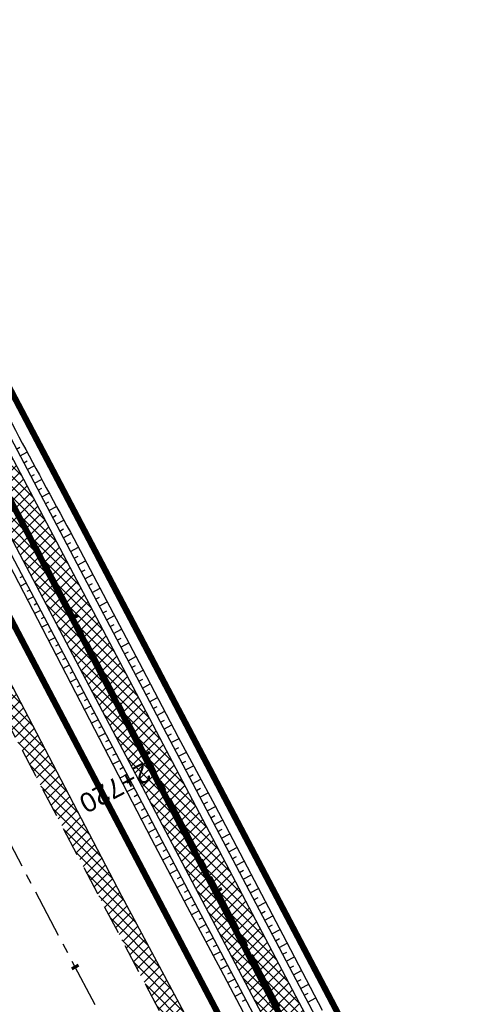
# Model space of a CAD drawing. Header units: metres. Extents: x 7529682 to 7533751, y 5721195 to 5727842.
# Tile 85 of 210: x 7530976 to 7531006, y 5725381 to 5725444. Entities that reach past the tile are written whole.
import ezdxf

# ---------------------------------------------------------------- set-up
doc = ezdxf.new("R2010")
doc.units = ezdxf.units.M
for name, pattern in [('817-dzialki-09-05-04$0$HIDDEN', [0.375, 0.25, -0.125]), ('ACAD_ISO05W100', [33, 24, -3, 0, -3, 0, -3]), ('CENTER', [50.8, 31.75, -6.35, 6.35, -6.35]), ('CENTER2', [28.575, 19.05, -3.175, 3.175, -3.175]), ('HIDDEN', [9.525, 6.35, -3.175])]:
    doc.linetypes.add(name, pattern=pattern)
for name, color, linetype in [('C-DROGI-SYTUACJA', 7, 'Continuous'), ('C-DROGI-SYTUACJA-ETYKIETY', 7, 'Continuous'), ('D-hatch-pobocza', 131, 'Continuous'), ('D-pobocza', 60, 'Continuous'), ('D-rowy', 160, 'Continuous'), ('D-skarpa', 2, 'Continuous'), ('D-skarpa-kreskowanie', 2, 'Continuous')]:
    doc.layers.add(name, color=color, linetype=linetype)
for name, color, linetype, lineweight, true_color in [('D-ewidencja-numery', 7, 'Continuous', 50, 0x40ff00), ('D-hatch-ciag-pieszo-rowerowy', 7, 'Continuous', 13, 0xff9f80), ('D-LR-etap-III', 7, '817-dzialki-09-05-04$0$HIDDEN', 50, 0x00008f)]:
    doc.layers.add(name, color=color, linetype=linetype, lineweight=lineweight, true_color=true_color)
for name, color, linetype, lineweight in [('D-krawędzie', 3, 'Continuous', 30), ('D-obrzeża', 2, 'Continuous', 30), ('D-oś', 10, 'CENTER', 30), ('D-pas-drogowy', 7, 'ACAD_ISO05W100', 50)]:
    doc.layers.add(name, color=color, linetype=linetype, lineweight=lineweight)
doc.layers.add('poprzeczki', color=7, linetype='Continuous', true_color=0x0000c7)
doc.styles.get("Standard").update_dxf_attribs({"font": 'arial.ttf'})
pattern_1 = [(45, (0, 0), (-0.33675960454, 0.33675960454), []), (135, (0, 0), (-0.33675960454, -0.33675960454), [])]

# ---------------------------------------------------------------- blocks, each defined once
blk = doc.blocks.new('AeccTickLine')
at = {"color": 0, "linetype": 'ByBlock', "lineweight": -2}
blk.add_line((0, 1), (0, -1), dxfattribs=at)

msp = doc.modelspace()

# ---------------------------------------------------------------- hatches: boundary and pattern name
at = {"layer": 'D-hatch-ciag-pieszo-rowerowy'}
h = msp.add_hatch(dxfattribs=at)
h.set_pattern_fill('ANSI37', color=256, scale=0.15, style=0)
h.set_pattern_definition(pattern_1)
h.paths.add_polyline_path([(7530966.879, 5725432.357), (7530965.549, 5725432.2), (7530999.633, 5725367.556), (7531003.472, 5725360.289), (7531004.677, 5725360.684), (7531000.738, 5725368.139)])
h.paths.add_polyline_path([(7530965.549, 5725432.2), (7530964.218, 5725432.043), (7530998.527, 5725366.973), (7531002.267, 5725359.893), (7531003.472, 5725360.289), (7530999.633, 5725367.556)])
at = {"layer": 'D-hatch-pobocza'}
h = msp.add_hatch(dxfattribs=at)
h.set_pattern_fill('ANSI37', color=256, scale=0.15, style=0)
h.set_pattern_definition(pattern_1)
h.paths.add_polyline_path([(7531057.01, 5725246.72), (7531044.19, 5725271.11), (7531030.97, 5725296.42), (7531019.37, 5725318.31), (7531007.54, 5725340.71), (7530994.47, 5725365.47), (7530982.58, 5725387.65), (7530971.81, 5725408.22), (7530959.96, 5725430.76), (7530944.54, 5725460.14), (7530935.92, 5725477.07), (7530923.1, 5725500.31), (7530908, 5725529.49), (7530889.658, 5725563.375), (7530889.586, 5725561.257), (7530918.172, 5725507.178), (7530950.163, 5725446.305), (7530993.419, 5725364.265), (7531022.766, 5725308.719), (7531053.81, 5725249.872), (7531081.166, 5725197.875), (7531103.902, 5725154.541), (7531128.123, 5725108.448), (7531149.321, 5725068.209), (7531151.44, 5725067.36), (7531152.004, 5725067.286), (7531141.2, 5725086.69), (7531129.87, 5725108.78), (7531118.46, 5725130.11), (7531107.39, 5725151.39), (7531095.36, 5725174.01), (7531083.61, 5725196.49), (7531071.56, 5725218.8)])

# ---------------------------------------------------------------- linework, layer by layer
at = {"layer": 'C-DROGI-SYTUACJA', "color": 10, "linetype": 'CENTER2', "lineweight": 35, "ltscale": 0.2}
msp.add_lwpolyline([(7530894.636, 5725580.102), (7530904.4, 5725561.506, -0.112773), (7530906.681, 5725552.894), (7530906.773, 5725550.234, 0.113466), (7530910.233, 5725537.244), (7530924.386, 5725510.469), (7530956.378, 5725449.593), (7530999.633, 5725367.556), (7531020.53, 5725328.004, 0.004067), (7531022.845, 5725323.708), (7531022.845, 5725323.708), (7531032.808, 5725305.571, -0.004228)], format="xyb", dxfattribs=at)
at = {"layer": 'D-ewidencja-numery', "color": 12, "ltscale": 15, "true_color": 0xc70000}
msp.add_lwpolyline([(7530900.952, 5725579.946), (7530904.81, 5725571.977), (7530903.682, 5725568.566), (7530908.901, 5725558.845), (7530910.252, 5725545.672), (7530912.873, 5725538.646), (7530945.278, 5725478.464), (7530959.692, 5725450.246), (7531002.827, 5725368.192), (7531044.704, 5725290.314), (7531064.099, 5725253.213), (7531083.01, 5725216.678), (7531113.013, 5725158.466), (7531137.364, 5725113.071), (7531150.831, 5725086.712), (7531159.746, 5725076.641), (7531166.31, 5725074.58), (7531172.29, 5725062.58)], dxfattribs=at)
at = {"layer": 'D-krawędzie', "linetype": 'HIDDEN', "ltscale": 0.3, "flags": 128}
msp.add_lwpolyline([(7530572.01, 5726166.06), (7530620.381, 5726072.761), (7530641.555, 5726032.008), (7530660.961, 5725995.07), (7530689.128, 5725941.54), (7530707.336, 5725907.032), (7530725.256, 5725873.093), (7530743.97, 5725837.654), (7530770.527, 5725787.119), (7530787.864, 5725754.267), (7530809.898, 5725712.542), (7530824.739, 5725684.389), (7530840.856, 5725653.693), (7530860.675, 5725616.154), (7530865.283, 5725607.394), (7530878.05, 5725583.08), (7530918.172, 5725507.178), (7530950.163, 5725446.305), (7530993.419, 5725364.265), (7531022.766, 5725308.719), (7531053.81, 5725249.872), (7531081.166, 5725197.875), (7531103.902, 5725154.541), (7531128.123, 5725108.448), (7531149.3, 5725068.25), (7531167.38, 5725033.767), (7531197.165, 5724976.988), (7531228.151, 5724918.034), (7531253.153, 5724870.491), (7531286.796, 5724806.654), (7531306.74, 5724768.665), (7531335.094, 5724714.652), (7531357.319, 5724672.439), (7531373.645, 5724641.454), (7531392.162, 5724605.999), (7531418.48, 5724555.853), (7531439.727, 5724515.582), (7531468.399, 5724461.077), (7531491.782, 5724416.528), (7531531.99, 5724339.833), (7531557.227, 5724291.659), (7531569.852, 5724267.577), (7531591.376, 5724226.548), (7531610.004, 5724191.103), (7531616.883, 5724177.999), (7531629.985, 5724153.025), (7531641.007, 5724132.022), (7531664.906, 5724087.617), (7531677.644, 5724064.786), (7531683.112, 5724054.988), (7531686.753, 5724048.18), (7531695.448, 5724031.697), (7531703.749, 5724015.917), (7531709.214, 5724005.514), (7531719.389, 5723986.147), (7531726.295, 5723973), (7531732.741, 5723960.736), (7531735.13, 5723956.19)], dxfattribs=at)
at = {"layer": 'D-LR-etap-III', "ltscale": 10, "flags": 128}
msp.add_lwpolyline([(7531750.474, 5723895.103, 0.4, 0.4, 0), (7531750.505, 5723895.13, 0.4, 0.4, 0), (7531682.71, 5724022.92, 0.4, 0.4, 0), (7531619.177, 5724147.204, 0.4, 0.4, 0), (7531592.309, 5724198.489, 0.4, 0.4, 0), (7531553.264, 5724272.919, 0.4, 0.4, 0), (7531504.02, 5724366.79, 0.4, 0.4, 0), (7531482.09, 5724407.62, 0.4, 0.4, 0), (7531412.35, 5724541.183, 0.4, 0.4, 0), (7531388.464, 5724586.93, 0.4, 0.4, 0), (7531345.12, 5724669.94, 0.4, 0.4, 0), (7531127.66, 5725081.67, 0.4, 0.4, 0), (7531059.253, 5725211.041, 0.4, 0.4, 0), (7531008.007, 5725307.954, 0.4, 0.4, 0), (7530964.182, 5725390.836, 0.4, 0.4, 0), (7530914.557, 5725484.684, 0.4, 0.4, 0), (7530865.243, 5725577.494, 0.4, 0.4, 0), (7530840.085, 5725624.059, 0.4, 0.4, 0), (7530802.56, 5725694.925, 0.4, 0.4, 0), (7530755.54, 5725787.51, 0.4, 0.4, 0), (7530708.718, 5725876.303, 0.4, 0.4, 0), (7530695.12, 5725902.09, 0.4, 0.4, 0), (7530642.914, 5726001.078, 0.4, 0.4, 0), (7530634.935, 5726016.147, 0.4, 0.4, 0), (7530610.82, 5726061.93, 0.4, 0.4, 0), (7530610.82, 5726061.93, 0.4, 0.4, 0), (7530607.21, 5726063.51, 0.4, 0.4, 0), (7530597.42, 5726080.68, 0.4, 0.4, 0), (7530591.16, 5726088.44, 0.4, 0.4, 0), (7530581.28, 5726107.21, 0.4, 0.4, 0), (7530571.29, 5726130.56, 0.4, 0.4, 0), (7530549.555, 5726171.527, 0.4, 0.4, 0), (7530531.014, 5726206.474, 0.4, 0.4, 0), (7530516.461, 5726236.017, 0.4, 0.4, 0), (7530500.799, 5726266.141, 0.4, 0.4, 0), (7530491.35, 5726283.94, 0.4, 0.4, 0), (7530482.4, 5726303.41, 0.4, 0.4, 0), (7530482.4, 5726303.41, 0.4, 0.4, 0), (7530450.41, 5726357.28, 0.4, 0.4, 0), (7530397.759, 5726458.5, 0.4, 0.4, 0), (7530334.708, 5726583.665, 0.4, 0.4, 0), (7530303.939, 5726645.168, 0.4, 0.4, 0), (7530300.51, 5726651.778, 0.4, 0.4, 0), (7530289.214, 5726671.967, 0.4, 0.4, 0), (7530281.54, 5726685.57, 0.4, 0.4, 0), (7530261.371, 5726724.163, 0.4, 0.4, 0), (7530254.03, 5726738.21, 0.4, 0.4, 0), (7530197.22, 5726845.06, 0.4, 0.4, 0), (7530194.71, 5726849.15, 0.4, 0.4, 0), (7530195.92, 5726850.75, 0.4, 0.4, 0), (7530170.547, 5726892.961, 0.4, 0.4, 0), (7530143.175, 5726945.066, 0.4, 0.4, 0), (7530105.06, 5727018.32, 0.4, 0.4, 0), (7530100.06, 5727027.16, 0.4, 0.4, 0), (7530062.319, 5727099.625, 0.4, 0.4, 0), (7530015.379, 5727189.42, 0.4, 0.4, 0), (7529983.208, 5727250.207, 0.4, 0.4, 0), (7529953.284, 5727306.747, 0.4, 0.4, 0), (7529900.671, 5727406.159, 0.4, 0.4, 0), (7529890.63, 5727425.131, 0.4, 0.4, 0), (7529875.155, 5727454.426, 0.4, 0.4, 0), (7529857.56, 5727487.787, 0.4, 0.4, 0), (7529835.194, 5727530.193, 0.4, 0.4, 0), (7529811.741, 5727574.662, 0.4, 0.4, 0), (7529792.102, 5727611.923, 0.4, 0.4, 0), (7529768.066, 5727657.47, 0.4, 0.4, 0), (7529755.211, 5727682.131, 0.4, 0.4, 0), (7529753.31, 5727681.13, 0.4, 0.4, 0), (7529739.21, 5727707.77, 0.4, 0.4, 0), (7529735.395, 5727711.252, 0.4, 0.4, 0), (7529725.42, 5727730.2, 0.4, 0.4, 0), (7529723.55, 5727729.88, 0.4, 0.4, 0), (7529695.567, 5727782.932, 0.4, 0.4, 0), (7529717.68, 5727794.024, 0.4, 0.4, 0), (7529736.275, 5727758.647, 0.4, 0.4, 0), (7529736.275, 5727758.647, 0.4, 0.4, 0), (7529744.511, 5727750.406, 0.4, 0.4, 0), (7529744.511, 5727750.406, 0.4, 0.4, 0), (7529750.283, 5727738.55, 0.4, 0.4, 0), (7529777.109, 5727687.569, 0.4, 0.4, 0), (7529796.515, 5727651.33, 0.4, 0.4, 0), (7529814.938, 5727616.793, 0.4, 0.4, 0), (7529839.007, 5727572.304, 0.4, 0.4, 0), (7529860.618, 5727532.509, 0.4, 0.4, 0), (7529882.349, 5727491.504, 0.4, 0.4, 0), (7529904.865, 5727449.096, 0.4, 0.4, 0), (7529920.747, 5727418.885, 0.4, 0.4, 0), (7529946.677, 5727368.547, 0.4, 0.4, 0), (7529972.025, 5727320.573, 0.4, 0.4, 0), (7529987.74, 5727290.153, 0.4, 0.4, 0), (7529996.497, 5727273.662, 0.4, 0.4, 0), (7530017.541, 5727234.203, 0.4, 0.4, 0), (7530033.054, 5727204.864, 0.4, 0.4, 0), (7530051.623, 5727170.223, 0.4, 0.4, 0), (7530069.277, 5727137.016, 0.4, 0.4, 0), (7530089.385, 5727097.534, 0.4, 0.4, 0), (7530109.713, 5727060.747, 0.4, 0.4, 0), (7530136.77, 5727011.64, 0.4, 0.4, 0), (7530162.447, 5726962.744, 0.4, 0.4, 0), (7530187.674, 5726916.992, 0.4, 0.4, 0), (7530207.821, 5726879.335, 0.4, 0.4, 0), (7530230.626, 5726834.519, 0.4, 0.4, 0), (7530262.288, 5726776.618, 0.4, 0.4, 0), (7530277.51, 5726760.213, 0.4, 0.4, 0), (7530286.037, 5726744.107, 0.4, 0.4, 0), (7530288.097, 5726735.884, 0.4, 0.4, 0), (7530290.394, 5726725.047, 0.4, 0.4, 0), (7530296.177, 5726713.583, 0.4, 0.4, 0), (7530302.726, 5726701.182, 0.4, 0.4, 0), (7530325.685, 5726657.466, 0.4, 0.4, 0), (7530343.244, 5726623.649, 0.4, 0.4, 0), (7530360.23, 5726591.747, 0.4, 0.4, 0), (7530383.209, 5726548.059, 0.4, 0.4, 0), (7530406.018, 5726503.606, 0.4, 0.4, 0), (7530427.465, 5726462.62, 0.4, 0.4, 0), (7530447.928, 5726424.388, 0.4, 0.4, 0), (7530471.127, 5726379.921, 0.4, 0.4, 0), (7530490.501, 5726343.033, 0.4, 0.4, 0), (7530509.499, 5726306.733, 0.4, 0.4, 0), (7530529.89, 5726267.244, 0.4, 0.4, 0), (7530543.852, 5726238.99, 0.4, 0.4, 0), (7530554.809, 5726218.944, 0.4, 0.4, 0), (7530559.027, 5726212.223, 0.4, 0.4, 0), (7530563.061, 5726206.41, 0.4, 0.4, 0), (7530566.934, 5726200.464, 0.4, 0.4, 0), (7530569.771, 5726194.902, 0.4, 0.4, 0), (7530571.473, 5726191.282, 0.4, 0.4, 0), (7530572.839, 5726188.025, 0.4, 0.4, 0), (7530575.295, 5726182.035, 0.4, 0.4, 0), (7530579.737, 5726173.306, 0.4, 0.4, 0), (7530583.3, 5726167.41, 0.4, 0.4, 0), (7530593.4, 5726163.33, 0.4, 0.4, 0), (7530598.618, 5726155.264, 0.4, 0.4, 0), (7530608.258, 5726140.497, 0.4, 0.4, 0), (7530603.27, 5726136.83, 0.4, 0.4, 0), (7530606.53, 5726131.84, 0.4, 0.4, 0), (7530604.239, 5726124.217, 0.4, 0.4, 0), (7530605.847, 5726121.63, 0.4, 0.4, 0), (7530608.972, 5726116.164, 0.4, 0.4, 0), (7530618.114, 5726097.791, 0.4, 0.4, 0), (7530651.213, 5726034.96, 0.4, 0.4, 0), (7530670.244, 5725998.611, 0.4, 0.4, 0), (7530698.075, 5725945.953, 0.4, 0.4, 0), (7530716.506, 5725911.305, 0.4, 0.4, 0), (7530735.223, 5725875.667, 0.4, 0.4, 0), (7530752.504, 5725842.155, 0.4, 0.4, 0), (7530778.311, 5725793.501, 0.4, 0.4, 0), (7530797.5, 5725756.382, 0.4, 0.4, 0), (7530812.519, 5725728.289, 0.4, 0.4, 0), (7530820.039, 5725713.16, 0.4, 0.4, 0), (7530822.422, 5725710.194, 0.4, 0.4, 0), (7530833.155, 5725688.801, 0.4, 0.4, 0), (7530849.629, 5725656.159, 0.4, 0.4, 0), (7530867.983, 5725621.964, 0.4, 0.4, 0), (7530872.63, 5725612.888, 0.4, 0.4, 0), (7530880.354, 5725597.595, 0.4, 0.4, 0), (7530883.839, 5725593.389, 0.4, 0.4, 0), (7530891.782, 5725587.763, 0.4, 0.4, 0), (7530895.039, 5725584.281, 0.4, 0.4, 0), (7530897.034, 5725580.941, 0.4, 0.4, 0), (7530900.952, 5725579.946, 0.4, 0.4, 0), (7530904.81, 5725571.977, 0.4, 0.4, 0), (7530903.682, 5725568.566, 0.4, 0.4, 0), (7530908.901, 5725558.845, 0.4, 0.4, 0), (7530910.252, 5725545.672, 0.4, 0.4, 0), (7530912.873, 5725538.646, 0.4, 0.4, 0), (7530945.278, 5725478.464, 0.4, 0.4, 0), (7530959.692, 5725450.246, 0.4, 0.4, 0), (7531002.827, 5725368.192, 0.4, 0.4, 0), (7531044.704, 5725290.314, 0.4, 0.4, 0), (7531064.099, 5725253.213, 0.4, 0.4, 0), (7531083.01, 5725216.678, 0.4, 0.4, 0), (7531113.013, 5725158.466, 0.4, 0.4, 0), (7531137.364, 5725113.071, 0.4, 0.4, 0), (7531150.831, 5725086.712, 0.4, 0.4, 0), (7531159.746, 5725076.641, 0.4, 0.4, 0), (7531166.31, 5725074.58, 0.4, 0.4, 0), (7531172.29, 5725062.58, 0.4, 0.4, 0), (7531170.59, 5725055.606, 0.4, 0.4, 0), (7531173.733, 5725044.081, 0.4, 0.4, 0), (7531215.342, 5724964.86, 0.4, 0.4, 0), (7531238.054, 5724921.685, 0.4, 0.4, 0), (7531262.39, 5724875.283, 0.4, 0.4, 0), (7531295.587, 5724811.266, 0.4, 0.4, 0), (7531348.488, 5724712.363, 0.4, 0.4, 0), (7531363.741, 5724682.684, 0.4, 0.4, 0), (7531366.987, 5724675.865, 0.4, 0.4, 0), (7531382.541, 5724646.111, 0.4, 0.4, 0), (7531401.299, 5724610.875, 0.4, 0.4, 0), (7531428.965, 5724558.862, 0.4, 0.4, 0), (7531449.111, 5724520.398, 0.4, 0.4, 0), (7531477.293, 5724465.831, 0.4, 0.4, 0), (7531500.996, 5724421.113, 0.4, 0.4, 0), (7531512.122, 5724400.549, 0.4, 0.4, 0), (7531513.782, 5724396.757, 0.4, 0.4, 0), (7531526.32, 5724379.39, 0.4, 0.4, 0), (7531566.784, 5724302.736, 0.4, 0.4, 0), (7531612.277, 5724225.61, 0.4, 0.4, 0), (7531620.493, 5724210.548, 0.4, 0.4, 0), (7531631.578, 5724196.258, 0.4, 0.4, 0), (7531653.484, 5724152.434, 0.4, 0.4, 0), (7531661.151, 5724128.494, 0.4, 0.4, 0), (7531673.881, 5724101.186, 0.4, 0.4, 0), (7531684.691, 5724081.184, 0.4, 0.4, 0), (7531699.212, 5724051.17, 0.4, 0.4, 0), (7531704.034, 5724040.584, 0.4, 0.4, 0), (7531704.034, 5724040.584, 0.4, 0.4, 0), (7531703.913, 5724037.17, 0.4, 0.4, 0), (7531736.42, 5723969.232, 0.4, 0.4, 0), (7531738.285, 5723967.699, 0.4, 0.4, 0), (7531742.181, 5723962.346, 0.4, 0.4, 0), (7531744.286, 5723958.616, 0.4, 0.4, 0), (7531755.393, 5723944.193, 0.4, 0.4, 0), (7531758.69, 5723936.76, 0.4, 0.4, 0), (7531780.08, 5723929.25, 0.4, 0.4, 0), (7531792.612, 5723906.338, 0.4, 0.4, 0), (7531792.612, 5723906.338, 0.4, 0.4, 0), (7531756.962, 5723883.055, 0.4, 0.4, 0), (7531750.46, 5723895.13, 0.4, 0.4, 0), (7531750.46, 5723895.13, 0, 0, 0)], format="xyseb", dxfattribs=at)
at = {"layer": 'D-obrzeża'}
for points in [[(7531033.909, 5725306.164), (7531023.945, 5725324.301, -0.004067), (7531021.63, 5725328.597), (7531000.738, 5725368.139), (7530957.484, 5725450.176), (7530925.491, 5725511.052), (7530911.472, 5725537.574, -0.113466), (7530908.012, 5725550.564), (7530907.843, 5725555.506, 0.112773), (7530906.702, 5725559.812), (7530903.597, 5725565.724, -0.119345), (7530903.024, 5725568.007), (7530902.99, 5725572.112)], [(7530898.537, 5725569.984), (7530903.161, 5725561.178, -0.112773), (7530905.442, 5725552.566), (7530905.533, 5725549.904, 0.113466), (7530908.993, 5725536.913), (7530923.28, 5725509.886), (7530955.272, 5725449.011), (7530998.527, 5725366.973), (7531019.429, 5725327.411, 0.004067), (7531021.744, 5725323.115), (7531031.707, 5725304.978, -0.004228)]]:
    msp.add_lwpolyline(points, format="xyb", dxfattribs=at)
at = {"layer": 'D-oś', "ltscale": 0.1}
msp.add_lwpolyline([(7531164.28, 5725032.142), (7531146.202, 5725066.622), (7531125.026, 5725106.818), (7531100.803, 5725152.914), (7531078.067, 5725196.247), (7531050.713, 5725248.241), (7531019.672, 5725307.084), (7530990.323, 5725362.632), (7530947.066, 5725444.675), (7530915.075, 5725505.546), (7530874.954, 5725581.449)], dxfattribs=at)
at = {"layer": 'D-pas-drogowy', "ltscale": 0.2, "flags": 128}
msp.add_lwpolyline([(7531633.019, 5724182.834, 0.4, 0.4, 0), (7531617.559, 5724211.608, 0.4, 0.4, 0), (7531566.784, 5724302.736, 0.4, 0.4, 0), (7531538.419, 5724356.47, 0.4, 0.4, 0), (7531526.32, 5724379.39, 0.4, 0.4, 0), (7531516.102, 5724393.607, 0.4, 0.4, 0.001485), (7531513.78, 5724396.838, 0.4, 0.4, 0), (7531501.87, 5724413.41, 0.4, 0.4, 0), (7531474.926, 5724464.508, 0.4, 0.4, 0), (7531446.2, 5724518.992, 0.4, 0.4, 0), (7531424.962, 5724559.262, 0.4, 0.4, 0), (7531398.444, 5724609.566, 0.4, 0.4, 0), (7531379.647, 5724645.216, 0.4, 0.4, 0), (7531365.23, 5724672.56, 0.4, 0.4, 0), (7531341.306, 5724717.915, 0.4, 0.4, 0), (7531312.9, 5724771.789, 0.4, 0.4, 0), (7531292.591, 5724810.307, 0.4, 0.4, 0), (7531259.392, 5724873.271, 0.4, 0.4, 0), (7531233.74, 5724921.923, 0.4, 0.4, 0), (7531203.073, 5724980.092, 0.4, 0.4, 0), (7531173.471, 5725036.225, 0.4, 0.4, 0), (7531168.27, 5725046.09, 0.4, 0.4, 0), (7531172.29, 5725062.58, 0.4, 0.4, 0), (7531166.31, 5725074.58, 0.4, 0.4, 0), (7531150.32, 5725079.6, 0.4, 0.4, 0), (7531141.5, 5725096.43, 0.4, 0.4, 0), (7531109.312, 5725157.814, 0.4, 0.4, 0), (7531086.641, 5725201.048, 0.4, 0.4, 0), (7531059.198, 5725253.384, 0.4, 0.4, 0), (7531028.207, 5725312.489, 0.4, 0.4, 0), (7530999.105, 5725367.99, 0.4, 0.4, 0), (7530956.248, 5725449.725, 0.4, 0.4, 0), (7530924.398, 5725510.464, 0.4, 0.4, 0), (7530897.51, 5725561.74, 0.4, 0.4, 0), (7530894.46, 5725566.14, 0.4, 0.4, 0), (7530892.16, 5725570.49, 0.4, 0.4, 0), (7530869.363, 5725613.307, 0.4, 0.4, 0), (7530861.694, 5725627.705, 0.4, 0.4, 0), (7530852.74, 5725644.52, 0.4, 0.4, 0), (7530831.51, 5725684.2, 0.4, 0.4, 0), (7530811.13, 5725722.52, 0.4, 0.4, 0), (7530792.348, 5725757.941, 0.4, 0.4, 0), (7530768.03, 5725803.8, 0.4, 0.4, 0), (7530748.769, 5725840.179, 0.4, 0.4, 0), (7530727.7, 5725879.97, 0.4, 0.4, 0), (7530712.098, 5725909.545, 0.4, 0.4, 0), (7530693.644, 5725944.645, 0.4, 0.4, 0), (7530665.702, 5725997.539, 0.4, 0.4, 0), (7530641.76, 5726042.88, 0.4, 0.4, 0), (7530616.5, 5726091.48, 0.4, 0.4, 0), (7530604.628, 5726114.32, 0.4, 0.4, -0.007763), (7530602.5, 5726118.43, 0.4, 0.4, 0), (7530603.992, 5726123.395, 0.4, 0.4, 0), (7530606.53, 5726131.84, 0.4, 0.4, 0), (7530603.27, 5726136.83, 0.4, 0.4, 0), (7530593.776, 5726151.369, 0.4, 0.4, 0), (7530590.203, 5726156.84, 0.4, 0.4, 0), (7530583.3, 5726167.41, 0.4, 0.4, 0), (7530580.578, 5726170.428, 0.4, 0.4, 0), (7530575.85, 5726175.67, 0.4, 0.4, 0), (7530569.01, 5726186.66, 0.4, 0.4, 0), (7530562.555, 5726199.189, 0.4, 0.4, 0), (7530555.67, 5726211.39, 0.4, 0.4, 0), (7530548.29, 5726224.23, 0.4, 0.4, 0), (7530540.58, 5726237.71, 0.4, 0.4, 0), (7530532.68, 5726252.65, 0.4, 0.4, 0), (7530524.06, 5726269.35, 0.4, 0.4, 0), (7530502.82, 5726309.91, 0.4, 0.4, 0), (7530488.83, 5726336.63, 0.4, 0.4, 0), (7530466.03, 5726380.16, 0.4, 0.4, 0), (7530438.47, 5726432.77, 0.4, 0.4, 0), (7530424.53, 5726459.09, 0.4, 0.4, 0), (7530401.63, 5726502.97, 0.4, 0.4, 0), (7530383.38, 5726538.06, 0.4, 0.4, 0), (7530353.97, 5726593.52, 0.4, 0.4, 0), (7530338.47, 5726622.74, 0.4, 0.4, 0), (7530322.01, 5726653.88, 0.4, 0.4, 0), (7530297.54, 5726700.33, 0.4, 0.4, 0), (7530287.38, 5726719.6, 0.4, 0.4, 0), (7530285.95, 5726722.316, 0.4, 0.4, 0), (7530280.26, 5726733.12, 0.4, 0.4, 0), (7530266.73, 5726758.74, 0.4, 0.4, 0), (7530260.42, 5726770.47, 0.4, 0.4, 0), (7530253.25, 5726783.82, 0.4, 0.4, 0), (7530244.95, 5726799.33, 0.4, 0.4, 0), (7530239.39, 5726808.49, 0.4, 0.4, 0), (7530238.29, 5726807.9, 0.4, 0.4, 0), (7530218.11, 5726850.67, 0.4, 0.4, 0), (7530175.907, 5726928.168, 0.4, 0.4, 0), (7530096.68, 5727076.15, 0.4, 0.4, 0), (7530094.68, 5727079.89, 0.4, 0.4, 0), (7530064.597, 5727135.523, 0.4, 0.4, 0), (7530046.731, 5727168.892, 0.4, 0.4, 0), (7530025.803, 5727208.461, 0.4, 0.4, 0), (7530012.847, 5727232.979, 0.4, 0.4, 0), (7529994.15, 5727268.45, 0.4, 0.4, 0), (7529981.671, 5727291.93, 0.4, 0.4, 0), (7529949.89, 5727351.73, 0.4, 0.4, 0), (7529924.75, 5727399.03, 0.4, 0.4, 0), (7529915.516, 5727417.1, 0.4, 0.4, 0), (7529885.83, 5727475.19, 0.4, 0.4, 0), (7529862.56, 5727519.97, 0.4, 0.4, 0), (7529852.985, 5727538.191, 0.4, 0.4, 0), (7529836.513, 5727569.511, 0.4, 0.4, 0), (7529815.369, 5727609.141, 0.4, 0.4, 0), (7529792.795, 5727651.247, 0.4, 0.4, 0), (7529774.199, 5727685.858, 0.4, 0.4, 0), (7529746.966, 5727736.059, 0.4, 0.4, 0), (7529733.92, 5727757.62, 0.4, 0.4, 0), (7529708.607, 5727806.389, 0.4, 0.4, 0), (7529688.492, 5727796.345, 0.4, 0.4, 0), (7529723.55, 5727729.88, 0.4, 0.4, 0), (7529725.42, 5727730.2, 0.4, 0.4, 0), (7529735.38, 5727711.28, 0.4, 0.4, 0), (7529739.21, 5727707.77, 0.4, 0.4, 0), (7529753.31, 5727681.13, 0.4, 0.4, 0), (7529755.178, 5727682.114, 0.4, 0.4, 0), (7529792.102, 5727611.923, 0.4, 0.4, 0), (7529811.741, 5727574.662, 0.4, 0.4, 0), (7529835.194, 5727530.193, 0.4, 0.4, 0), (7529857.56, 5727487.787, 0.4, 0.4, 0), (7529875.155, 5727454.426, 0.4, 0.4, 0), (7529890.63, 5727425.131, 0.4, 0.4, 0), (7529900.671, 5727406.159, 0.4, 0.4, 0), (7529953.284, 5727306.747, 0.4, 0.4, 0), (7529983.208, 5727250.207, 0.4, 0.4, 0), (7530015.379, 5727189.42, 0.4, 0.4, 0), (7530062.319, 5727099.625, 0.4, 0.4, 0), (7530100.06, 5727027.16, 0.4, 0.4, 0), (7530105.06, 5727018.32, 0.4, 0.4, 0), (7530143.175, 5726945.066, 0.4, 0.4, 0), (7530170.547, 5726892.961, 0.4, 0.4, 0), (7530195.92, 5726850.75, 0.4, 0.4, 0), (7530194.71, 5726849.15, 0.4, 0.4, 0), (7530197.22, 5726845.06, 0.4, 0.4, 0), (7530254.03, 5726738.21, 0.4, 0.4, 0), (7530261.371, 5726724.163, 0.4, 0.4, 0), (7530281.54, 5726685.57, 0.4, 0.4, 0), (7530289.214, 5726671.967, 0.4, 0.4, 0), (7530300.51, 5726651.778, 0.4, 0.4, 0), (7530303.939, 5726645.168, 0.4, 0.4, 0), (7530334.708, 5726583.665, 0.4, 0.4, 0), (7530397.759, 5726458.5, 0.4, 0.4, 0), (7530450.41, 5726357.28, 0.4, 0.4, 0), (7530482.4, 5726303.41, 0.4, 0.4, 0), (7530483.688, 5726301.003, 0.4, 0.4, 0), (7530491.35, 5726283.94, 0.4, 0.4, 0), (7530512.67, 5726243.78, 0.4, 0.4, 0), (7530529.43, 5726209.46, 0.4, 0.4, 0), (7530571.29, 5726130.56, 0.4, 0.4, 0), (7530581.28, 5726107.21, 0.4, 0.4, 0), (7530591.16, 5726088.44, 0.4, 0.4, 0), (7530597.42, 5726080.68, 0.4, 0.4, 0), (7530607.21, 5726063.51, 0.4, 0.4, 0), (7530610.82, 5726061.93, 0.4, 0.4, 0), (7530634.935, 5726016.147, 0.4, 0.4, 0), (7530642.914, 5726001.078, 0.4, 0.4, 0), (7530695.12, 5725902.09, 0.4, 0.4, 0), (7530708.718, 5725876.303, 0.4, 0.4, 0), (7530755.54, 5725787.51, 0.4, 0.4, 0), (7530802.56, 5725694.925, 0.4, 0.4, 0), (7530840.085, 5725624.059, 0.4, 0.4, 0), (7530865.243, 5725577.494, 0.4, 0.4, 0), (7530914.557, 5725484.684, 0.4, 0.4, 0), (7530964.182, 5725390.836, 0.4, 0.4, 0), (7531008.007, 5725307.954, 0.4, 0.4, 0), (7531059.253, 5725211.041, 0.4, 0.4, 0), (7531127.66, 5725081.67, 0.4, 0.4, 0), (7531345.12, 5724669.94, 0.4, 0.4, 0), (7531388.464, 5724586.93, 0.4, 0.4, 0), (7531412.35, 5724541.183, 0.4, 0.4, 0), (7531482.09, 5724407.62, 0.4, 0.4, 0), (7531504.02, 5724366.79, 0.4, 0.4, 0), (7531519.374, 5724337.52, 0.4, 0.4, 0), (7531563.749, 5724252.932, 0.4, 0.4, 0), (7531602.175, 5724179.681, 0.4, 0.4, 0), (7531619.177, 5724147.204, 0.4, 0.4, 0), (7531625.038, 5724135.635, 0.4, 0.4, 0), (7531656.796, 5724073.316, 0.4, 0.4, 0), (7531675.12, 5724037.36, 0.4, 0.4, 0), (7531682.71, 5724022.92, 0.4, 0.4, 0), (7531705.565, 5723979.811, 0.4, 0.4, 0), (7531736.606, 5723921.262, 0.4, 0.4, 0), (7531750.46, 5723895.13, 0.4, 0.4, 0), (7531740.77, 5723886.56, 0.4, 0.4, 0), (7531732.86, 5723885, 0.4, 0.4, 0), (7531722.18, 5723887.77, 0.4, 0.4, 0), (7531729.87, 5723862.17, 0.4, 0.4, 0), (7531742.92, 5723861.93, 0.4, 0.4, 0), (7531763.71, 5723859.52, 0.4, 0.4, 0), (7531768.42, 5723854.12, 0.4, 0.4, 0), (7531787.42, 5723817.97, 0.4, 0.4, 0), (7531795.57, 5723809.82, 0.4, 0.4, 0), (7531816.347, 5723819.85, 0.4, 0.4, 0), (7531816.347, 5723819.85, 0.4, 0.4, 0), (7531805.06, 5723843.23, 0.4, 0.4, 0), (7531803.61, 5723886.23, 0.4, 0.4, 0), (7531803.61, 5723886.23, 0.4, 0.4, 0), (7531780.08, 5723929.25, 0.4, 0.4, 0), (7531758.69, 5723936.76, 0.4, 0.4, 0), (7531749.359, 5723946.412, 0.4, 0.4, 0), (7531742.71, 5723953.29, 0.4, 0.4, 0), (7531735.177, 5723967.878, 0.4, 0.4, 0), (7531722.37, 5723992.68, 0.4, 0.4, 0), (7531705.042, 5724030.886, 0.4, 0.4, 0), (7531699.47, 5724043.17, 0.4, 0.4, 0), (7531692.69, 5724058.11, 0.4, 0.4, 0), (7531679.672, 5724084.017, 0.4, 0.4, 0), (7531674.55, 5724094.21, 0.4, 0.4, 0), (7531666.633, 5724114.003, 0.4, 0.4, 0), (7531649, 5724153.82, 0.4, 0.4, 0), (7531641.49, 5724149.34, 0.4, 0.4, 0), (7531626.04, 5724179.34, 0.4, 0.4, 0), (7531633.03, 5724182.84, 0, 0, 0)], format="xyseb", dxfattribs=at)
at = {"layer": 'D-pobocza'}
for points in [[(7530898.085, 5725569.768), (7530902.718, 5725560.945, -0.112773), (7530904.942, 5725552.549), (7530905.038, 5725549.771, 0.113466), (7530908.497, 5725536.781), (7530922.837, 5725509.653), (7530954.83, 5725448.778), (7530998.085, 5725366.74), (7531018.989, 5725327.174, 0.004067), (7531021.304, 5725322.878), (7531031.267, 5725304.741, -0.004228)], [(7531034.349, 5725306.401), (7531024.385, 5725324.538, -0.004067), (7531022.07, 5725328.834), (7531001.18, 5725368.373), (7530957.927, 5725450.408), (7530925.934, 5725511.285), (7530911.968, 5725537.706, -0.113466), (7530908.508, 5725550.696), (7530908.342, 5725555.523, 0.112773), (7530907.145, 5725560.044), (7530903.027, 5725567.886)]]:
    msp.add_lwpolyline(points, format="xyb", dxfattribs=at)
msp.add_lwpolyline([(7531149.321, 5725068.209), (7531151.44, 5725067.36), (7531152.004, 5725067.286), (7531141.2, 5725086.69), (7531129.87, 5725108.78), (7531118.46, 5725130.11), (7531107.39, 5725151.39), (7531095.36, 5725174.01), (7531083.61, 5725196.49), (7531071.56, 5725218.8), (7531057.01, 5725246.72), (7531044.19, 5725271.11), (7531030.97, 5725296.42), (7531019.37, 5725318.31), (7531007.54, 5725340.71), (7530994.47, 5725365.47), (7530982.58, 5725387.65), (7530971.81, 5725408.22), (7530959.96, 5725430.76), (7530944.54, 5725460.14), (7530935.92, 5725477.07), (7530923.1, 5725500.31), (7530908, 5725529.49), (7530889.658, 5725563.375)], dxfattribs=at)
at = {"layer": 'D-rowy', "linetype": 'HIDDEN', "ltscale": 0.1, "const_width": 0.4, "flags": 128}
msp.add_lwpolyline([(7531149.9, 5725074.79), (7531149.9, 5725074.79), (7531138.641, 5725096.214), (7531118.877, 5725133.871), (7531109.577, 5725151.722), (7531096.948, 5725175.106), (7531083.449, 5725201.131), (7531075.375, 5725216.126), (7531058.983, 5725247.129), (7531038.532, 5725286.309), (7531017.626, 5725325.254), (7530968.704, 5725418.289), (7530946.218, 5725461.539)], dxfattribs=at)
at = {"layer": 'D-skarpa', "linetype": 'Continuous'}
msp.add_lwpolyline([(7530961.205, 5725445.687), (7530962.989, 5725442.223), (7530967.547, 5725433.322), (7530969.885, 5725428.902), (7530972.185, 5725424.462, 0.005617), (7530979.243, 5725411.226), (7530981.581, 5725406.806), (7530983.907, 5725402.381), (7530986.237, 5725397.957), (7530988.595, 5725393.547), (7530993.254, 5725384.699), (7530995.568, 5725380.267)], format="xyb", dxfattribs=at)
msp.add_lwpolyline([(7530956.726, 5725444.573), (7530957.248, 5725443.601), (7530961.367, 5725435.716), (7530963.687, 5725431.287), (7530972.954, 5725413.563), (7530975.274, 5725409.134), (7530984.482, 5725391.379), (7530986.817, 5725386.958), (7530989.166, 5725382.544), (7530996.173, 5725369.281), (7530997.638, 5725366.505), (7530998.504, 5725364.855), (7531000.926, 5725360.48), (7531003.308, 5725356.084), (7531008.015, 5725347.261), (7531010.371, 5725342.85), (7531012.699, 5725338.426), (7531018.697, 5725327.036), (7531018.757, 5725326.922), (7531019.701, 5725325.144), (7531020.657, 5725323.371), (7531021.02, 5725322.706), (7531022.098, 5725320.734), (7531024.422, 5725316.431)], dxfattribs=at)
at = {"layer": 'D-skarpa-kreskowanie', "linetype": 'Continuous'}
for p, q in [((7530975.747, 5725416.611, 107.733), (7530975.964, 5725416.726, 107.569)), ((7530975.98, 5725416.169, 107.734), (7530976.417, 5725416.399, 107.405)), ((7530976.213, 5725415.726, 107.736), (7530976.433, 5725415.842, 107.57)), ((7530976.446, 5725415.284, 107.737), (7530976.888, 5725415.517, 107.404)), ((7530976.68, 5725414.842, 107.739), (7530976.904, 5725414.96, 107.57)), ((7530976.913, 5725414.399, 107.74), (7530977.37, 5725414.64, 107.396)), ((7530977.146, 5725413.957, 107.742), (7530977.378, 5725414.08, 107.567)), ((7530977.379, 5725413.515, 107.744), (7530977.851, 5725413.763, 107.388)), ((7530977.612, 5725413.073, 107.745), (7530977.852, 5725413.199, 107.565)), ((7530977.846, 5725412.63, 107.747), (7530978.332, 5725412.887, 107.38)), ((7530978.079, 5725412.188, 107.748), (7530978.326, 5725412.318, 107.562)), ((7530978.312, 5725411.746, 107.75), (7530978.813, 5725412.01, 107.372)), ((7530978.545, 5725411.303, 107.752), (7530978.799, 5725411.437, 107.56)), ((7530978.778, 5725410.861, 107.753), (7530979.293, 5725411.132, 107.365)), ((7530979.011, 5725410.419, 107.755), (7530979.269, 5725410.555, 107.561)), ((7530979.245, 5725409.977, 107.756), (7530979.76, 5725410.248, 107.368)), ((7530979.478, 5725409.534, 107.758), (7530979.736, 5725409.67, 107.563)), ((7530979.711, 5725409.092, 107.759), (7530980.228, 5725409.364, 107.37)), ((7530979.944, 5725408.65, 107.761), (7530980.203, 5725408.786, 107.566)), ((7530976.137, 5725408.366, 107.626), (7530975.955, 5725408.27, 107.489)), ((7530980.177, 5725408.207, 107.763), (7530980.695, 5725408.48, 107.372)), ((7530976.37, 5725407.924, 107.628), (7530976.002, 5725407.73, 107.35)), ((7530980.411, 5725407.765, 107.764), (7530980.67, 5725407.902, 107.569)), ((7530980.644, 5725407.323, 107.766), (7530981.163, 5725407.596, 107.375)), ((7530976.604, 5725407.481, 107.629), (7530976.418, 5725407.383, 107.489)), ((7530976.837, 5725407.039, 107.631), (7530976.463, 5725406.842, 107.349)), ((7530980.877, 5725406.881, 107.767), (7530981.137, 5725407.017, 107.572)), ((7530977.07, 5725406.597, 107.632), (7530976.882, 5725406.497, 107.49)), ((7530981.11, 5725406.438, 107.769), (7530981.63, 5725406.712, 107.377)), ((7530977.303, 5725406.154, 107.634), (7530976.923, 5725405.954, 107.348)), ((7530977.536, 5725405.712, 107.636), (7530977.345, 5725405.611, 107.491)), ((7530981.343, 5725405.996, 107.77), (7530981.603, 5725406.133, 107.575)), ((7530981.577, 5725405.554, 107.772), (7530982.095, 5725405.827, 107.381)), ((7530977.77, 5725405.27, 107.637), (7530977.384, 5725405.066, 107.346)), ((7530981.81, 5725405.111, 107.774), (7530982.069, 5725405.248, 107.578)), ((7530982.043, 5725404.669, 107.775), (7530982.561, 5725404.942, 107.385)), ((7530978.003, 5725404.828, 107.639), (7530977.808, 5725404.725, 107.492)), ((7530978.236, 5725404.385, 107.64), (7530977.844, 5725404.179, 107.345)), ((7530982.276, 5725404.227, 107.777), (7530982.535, 5725404.363, 107.582)), ((7530978.469, 5725403.943, 107.642), (7530978.272, 5725403.839, 107.493)), ((7530982.509, 5725403.785, 107.778), (7530983.026, 5725404.057, 107.389)), ((7530978.702, 5725403.501, 107.644), (7530978.304, 5725403.291, 107.344)), ((7530978.936, 5725403.058, 107.645), (7530978.735, 5725402.953, 107.494)), ((7530982.743, 5725403.342, 107.78), (7530983.001, 5725403.478, 107.585)), ((7530982.976, 5725402.9, 107.782), (7530983.491, 5725403.172, 107.393)), ((7530979.169, 5725402.616, 107.647), (7530978.765, 5725402.403, 107.342)), ((7530983.209, 5725402.458, 107.783), (7530983.467, 5725402.593, 107.589)), ((7530979.402, 5725402.174, 107.648), (7530979.199, 5725402.067, 107.495)), ((7530983.442, 5725402.015, 107.785), (7530983.957, 5725402.287, 107.397)), ((7530979.635, 5725401.732, 107.65), (7530979.225, 5725401.515, 107.341)), ((7530979.868, 5725401.289, 107.651), (7530979.662, 5725401.18, 107.496)), ((7530983.675, 5725401.573, 107.786), (7530983.933, 5725401.709, 107.592)), ((7530983.909, 5725401.131, 107.788), (7530984.423, 5725401.402, 107.4)), ((7530980.102, 5725400.847, 107.653), (7530979.686, 5725400.628, 107.34)), ((7530984.142, 5725400.689, 107.789), (7530984.399, 5725400.824, 107.596)), ((7530984.375, 5725400.246, 107.791), (7530984.889, 5725400.517, 107.404)), ((7530980.335, 5725400.405, 107.655), (7530980.125, 5725400.294, 107.497)), ((7530980.568, 5725399.962, 107.656), (7530980.146, 5725399.74, 107.338)), ((7530984.608, 5725399.804, 107.793), (7530984.865, 5725399.939, 107.599)), ((7530980.801, 5725399.52, 107.658), (7530980.589, 5725399.408, 107.498)), ((7530984.841, 5725399.362, 107.794), (7530985.355, 5725399.632, 107.407)), ((7530981.034, 5725399.078, 107.659), (7530980.606, 5725398.852, 107.337)), ((7530981.268, 5725398.636, 107.661), (7530981.052, 5725398.522, 107.499)), ((7530985.075, 5725398.919, 107.796), (7530985.331, 5725399.055, 107.602)), ((7530985.308, 5725398.477, 107.797), (7530985.82, 5725398.747, 107.411)), ((7530981.501, 5725398.193, 107.662), (7530981.067, 5725397.964, 107.335)), ((7530985.541, 5725398.035, 107.799), (7530985.797, 5725398.17, 107.606)), ((7530981.734, 5725397.751, 107.664), (7530981.516, 5725397.636, 107.499)), ((7530981.967, 5725397.309, 107.666), (7530981.527, 5725397.077, 107.334)), ((7530985.774, 5725397.592, 107.8), (7530986.287, 5725397.863, 107.414)), ((7530986.007, 5725397.15, 107.802), (7530986.265, 5725397.286, 107.608)), ((7530982.2, 5725396.866, 107.667), (7530981.979, 5725396.75, 107.5)), ((7530986.241, 5725396.708, 107.804), (7530986.759, 5725396.981, 107.413)), ((7530982.434, 5725396.424, 107.669), (7530981.988, 5725396.189, 107.333)), ((7530986.474, 5725396.266, 107.805), (7530986.734, 5725396.403, 107.609)), ((7530986.707, 5725395.823, 107.807), (7530987.23, 5725396.099, 107.413)), ((7530982.667, 5725395.982, 107.67), (7530982.442, 5725395.863, 107.501)), ((7530982.9, 5725395.54, 107.672), (7530982.448, 5725395.301, 107.331)), ((7530986.94, 5725395.381, 107.808), (7530987.203, 5725395.52, 107.61)), ((7530983.133, 5725395.097, 107.674), (7530982.906, 5725394.977, 107.502)), ((7530987.173, 5725394.939, 107.81), (7530987.702, 5725395.217, 107.412)), ((7530983.366, 5725394.655, 107.675), (7530982.908, 5725394.414, 107.33)), ((7530983.6, 5725394.213, 107.677), (7530983.369, 5725394.091, 107.503)), ((7530987.407, 5725394.496, 107.812), (7530987.672, 5725394.636, 107.611)), ((7530987.64, 5725394.054, 107.813), (7530988.173, 5725394.335, 107.411)), ((7530983.833, 5725393.77, 107.678), (7530983.369, 5725393.526, 107.329)), ((7530987.873, 5725393.612, 107.815), (7530988.141, 5725393.753, 107.613)), ((7530984.299, 5725392.886, 107.681), (7530983.829, 5725392.638, 107.327)), ((7530984.066, 5725393.328, 107.68), (7530983.833, 5725393.205, 107.504)), ((7530988.106, 5725393.17, 107.816), (7530988.644, 5725393.453, 107.411)), ((7530988.339, 5725392.727, 107.818), (7530988.608, 5725392.869, 107.615)), ((7530984.532, 5725392.443, 107.683), (7530984.296, 5725392.319, 107.505)), ((7530988.573, 5725392.285, 107.819), (7530989.11, 5725392.568, 107.414)), ((7530984.766, 5725392.001, 107.685), (7530984.29, 5725391.75, 107.326)), ((7530984.999, 5725391.559, 107.686), (7530984.76, 5725391.433, 107.506)), ((7530988.806, 5725391.843, 107.821), (7530989.074, 5725391.984, 107.618)), ((7530989.039, 5725391.4, 107.823), (7530989.576, 5725391.684, 107.418)), ((7530985.232, 5725391.117, 107.688), (7530984.754, 5725390.865, 107.327)), ((7530989.272, 5725390.958, 107.824), (7530989.541, 5725391.1, 107.622)), ((7530985.465, 5725390.674, 107.689), (7530985.226, 5725390.548, 107.509)), ((7530989.505, 5725390.516, 107.826), (7530990.042, 5725390.799, 107.421)), ((7530985.698, 5725390.232, 107.691), (7530985.221, 5725389.98, 107.331)), ((7530985.932, 5725389.79, 107.692), (7530985.693, 5725389.664, 107.513)), ((7530989.739, 5725390.074, 107.827), (7530990.007, 5725390.215, 107.625)), ((7530989.972, 5725389.631, 107.829), (7530990.508, 5725389.914, 107.425)), ((7530986.165, 5725389.347, 107.694), (7530985.688, 5725389.096, 107.335)), ((7530990.205, 5725389.189, 107.83), (7530990.473, 5725389.33, 107.629)), ((7530990.438, 5725388.747, 107.832), (7530990.974, 5725389.029, 107.428)), ((7530986.631, 5725388.463, 107.697), (7530986.155, 5725388.212, 107.338)), ((7530986.398, 5725388.905, 107.696), (7530986.16, 5725388.78, 107.516)), ((7530990.671, 5725388.304, 107.834), (7530990.939, 5725388.446, 107.632)), ((7530986.864, 5725388.021, 107.699), (7530986.626, 5725387.895, 107.519)), ((7530990.905, 5725387.862, 107.835), (7530991.44, 5725388.144, 107.432)), ((7530987.098, 5725387.578, 107.7), (7530986.622, 5725387.327, 107.342)), ((7530987.331, 5725387.136, 107.702), (7530987.093, 5725387.011, 107.523)), ((7530991.138, 5725387.42, 107.837), (7530991.405, 5725387.561, 107.635)), ((7530991.371, 5725386.978, 107.838), (7530991.906, 5725387.259, 107.435)), ((7530987.564, 5725386.694, 107.704), (7530987.09, 5725386.444, 107.347)), ((7530991.604, 5725386.535, 107.84), (7530991.871, 5725386.676, 107.639)), ((7530988.03, 5725385.809, 107.707), (7530987.56, 5725385.561, 107.352)), ((7530987.797, 5725386.251, 107.705), (7530987.561, 5725386.127, 107.527)), ((7530991.837, 5725386.093, 107.842), (7530992.372, 5725386.375, 107.439)), ((7530988.264, 5725385.367, 107.708), (7530988.029, 5725385.243, 107.532)), ((7530992.071, 5725385.651, 107.843), (7530992.338, 5725385.791, 107.642)), ((7530992.304, 5725385.208, 107.845), (7530992.837, 5725385.49, 107.442)), ((7530988.497, 5725384.925, 107.71), (7530988.03, 5725384.678, 107.358)), ((7530992.537, 5725384.766, 107.846), (7530992.804, 5725384.907, 107.645)), ((7530992.77, 5725384.324, 107.848), (7530993.303, 5725384.605, 107.446)), ((7530988.73, 5725384.482, 107.711), (7530988.497, 5725384.36, 107.536)), ((7530988.963, 5725384.04, 107.713), (7530988.499, 5725383.796, 107.364)), ((7530993.003, 5725383.882, 107.849), (7530993.269, 5725384.022, 107.649)), ((7530989.196, 5725383.598, 107.715), (7530988.965, 5725383.476, 107.541)), ((7530993.237, 5725383.439, 107.851), (7530993.766, 5725383.718, 107.452)), ((7530989.43, 5725383.155, 107.716), (7530988.969, 5725382.913, 107.369)), ((7530989.663, 5725382.713, 107.718), (7530989.433, 5725382.592, 107.545)), ((7530993.47, 5725382.997, 107.853), (7530993.734, 5725383.136, 107.654)), ((7530993.703, 5725382.555, 107.854), (7530994.229, 5725382.832, 107.458)), ((7530989.896, 5725382.271, 107.719), (7530989.437, 5725382.029, 107.374)), ((7530993.936, 5725382.112, 107.856), (7530994.198, 5725382.251, 107.658)), ((7530990.129, 5725381.829, 107.721), (7530989.9, 5725381.708, 107.548)), ((7530990.362, 5725381.386, 107.722), (7530989.905, 5725381.145, 107.377)), ((7530994.169, 5725381.67, 107.857), (7530994.692, 5725381.946, 107.464)), ((7530994.403, 5725381.228, 107.859), (7530994.663, 5725381.365, 107.663)), ((7530990.595, 5725380.944, 107.724), (7530990.367, 5725380.823, 107.552)), ((7530994.636, 5725380.786, 107.86), (7530995.155, 5725381.059, 107.469))]:
    msp.add_line(p, q, dxfattribs=at)

# ---------------------------------------------------------------- block references
at = {"layer": 'C-DROGI-SYTUACJA-ETYKIETY', "color": 2, "linetype": 'Continuous', "lineweight": 60, "xscale": 0.25, "yscale": 0.25, "zscale": 0.25, "rotation": 297.8005548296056}
msp.add_blockref('AeccTickLine', (7530979.549, 5725383.067), dxfattribs=at)
at = {"layer": 'poprzeczki', "color": 2, "linetype": 'Continuous', "lineweight": 60, "xscale": 0.25, "yscale": 0.25, "zscale": 0.25, "rotation": 297.8005548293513}
for p in [(7530979.513, 5725405.716), (7530984.177, 5725396.87), (7530988.841, 5725388.025)]:
    msp.add_blockref('AeccTickLine', p, dxfattribs=at)

# ---------------------------------------------------------------- texts
at = {"layer": 'C-DROGI-SYTUACJA-ETYKIETY', "color": 2}
msp.add_text('2+720', height=1.25, rotation=207.80055, dxfattribs=at).set_placement((7530984.02, 5725396.364))

doc.saveas('drawing.dxf')
